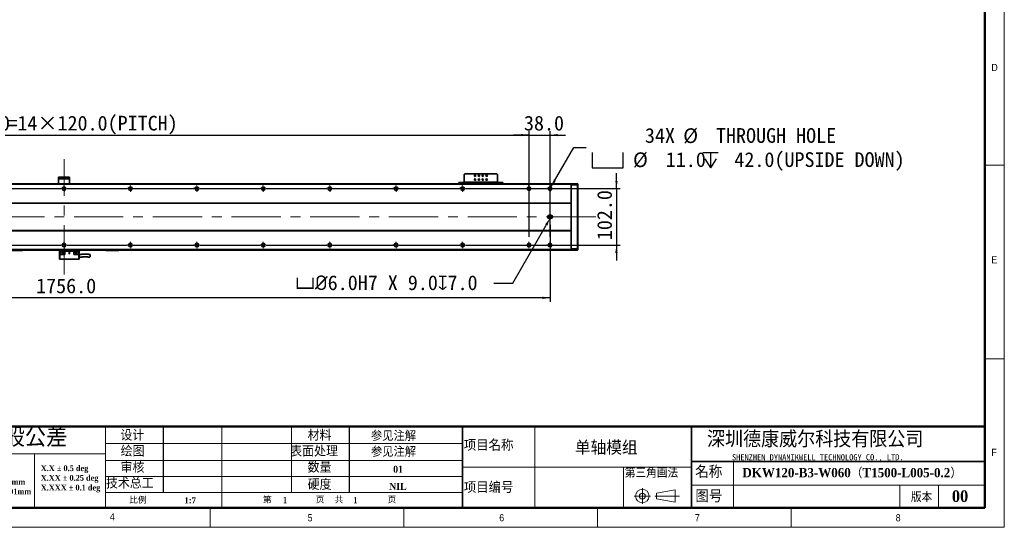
# Model space of a CAD drawing. Header units: millimetres. Extents: x 35 to 2905, y 35 to 2044.
# Tile 3 of 6: x 1126 to 2905, y 35 to 952. Entities that reach past the tile are written whole.
import ezdxf

# ---------------------------------------------------------------- set-up
doc = ezdxf.new("R2010")
doc.units = ezdxf.units.MM
doc.header["$LTSCALE"] = 7
doc.header["$PDSIZE"] = -1
doc.linetypes.add('CENTERX2', pattern=[20.32, 12.7, -2.54, 2.54, -2.54])
doc.layers.add('DIMNS', color=7, linetype='Continuous')
doc.layers.add('黑色实线', color=7, linetype='Continuous')
doc.styles.add('SLDTEXTSTYLE1', font='Gothic.ttf', dxfattribs={"width": 0.913})
doc.styles.add('SLDTEXTSTYLE2', font='timesbd.ttf', dxfattribs={"width": 0.933})
doc.styles.add('SLDTEXTSTYLE3', font='txt', dxfattribs={"bigfont": 'bigfont'})
doc.styles.add('SLDTEXTSTYLE4', font='txt', dxfattribs={"bigfont": 'bigfont'})
doc.styles.add('SLDTEXTSTYLE5', font='txt', dxfattribs={"bigfont": 'bigfont'})
doc.styles.add('SLDTEXTSTYLE6', font='txt')
doc.styles.add('SLDTEXTSTYLE7', font='timesbd.ttf', dxfattribs={"width": 0.933, "bigfont": 'bigfont'})
doc.styles.add('SLDTEXTSTYLE8', font='txt')
doc.dimstyles.new('SLDDIMSTYLE0', dxfattribs={"dimtxt": 26.6, "dimasz": 14, "dimexe": 0, "dimexo": 0.0625, "dimgap": 6.65, "dimtad": 2, "dimdec": 1, "dimrnd": 1e-09, "dimzin": 4, "dimdsep": 46, "dimtxsty": 'SLDTEXTSTYLE8', "dimsah": 1, "dimcen": 0.09, "dimadec": 0, "dimazin": 1, "dimtfac": 1, "dimtdec": 1, "dimtmove": 0, "dimatfit": 0, "dimfxl": 0, "dimfrac": 2, "dimtolj": 1, "dimtzin": 12, "dimarcsym": 0})
doc.dimstyles.new('SLDDIMSTYLE5', dxfattribs={"dimtxt": 26.6, "dimasz": 14, "dimexe": 0, "dimexo": 0.0625, "dimgap": 6.65, "dimtad": 2, "dimdec": 1, "dimrnd": 1e-09, "dimzin": 4, "dimdsep": 46, "dimtxsty": 'SLDTEXTSTYLE8', "dimsah": 1, "dimcen": 0.09, "dimadec": 0, "dimazin": 1, "dimtfac": 1, "dimtdec": 1, "dimtofl": 0, "dimtmove": 0, "dimatfit": 3, "dimfxl": 0, "dimfrac": 2, "dimtolj": 1, "dimtzin": 12, "dimarcsym": 0})
doc.dimstyles.new('SLDDIMSTYLE7', dxfattribs={"dimtxt": 26.6, "dimasz": 14, "dimexe": 0, "dimexo": 0.0625, "dimgap": 6.65, "dimtad": 0, "dimtih": 1, "dimtoh": 1, "dimdec": 1, "dimrnd": 1e-09, "dimzin": 4, "dimdsep": 46, "dimtxsty": 'SLDTEXTSTYLE8', "dimsah": 1, "dimcen": 0, "dimadec": 0, "dimazin": 1, "dimtfac": 1, "dimtdec": 1, "dimtofl": 0, "dimtmove": 0, "dimatfit": 3, "dimfxl": 0, "dimfrac": 2, "dimtolj": 1, "dimtzin": 12, "dimarcsym": 0})
doc.dimstyles.new('SLDDIMSTYLE8', dxfattribs={"dimtxt": 26.6, "dimasz": 14, "dimexe": 0, "dimexo": 0.0625, "dimgap": 6.65, "dimtad": 0, "dimtih": 1, "dimtoh": 1, "dimdec": 1, "dimrnd": 1e-09, "dimzin": 4, "dimdsep": 46, "dimtxsty": 'SLDTEXTSTYLE8', "dimsah": 1, "dimcen": 0, "dimadec": 0, "dimazin": 1, "dimtfac": 1, "dimtdec": 1, "dimtofl": 0, "dimtmove": 0, "dimatfit": 3, "dimfxl": 0, "dimfrac": 2, "dimtolj": 1, "dimtzin": 12, "dimarcsym": 0})

# ---------------------------------------------------------------- blocks, each defined once
blk = doc.blocks.new('SW_NOTE_0')
at = {"color": 0, "linetype": 'Continuous', "lineweight": 0, "char_height": 10.5, "attachment_point": 1, "style": 'SLDTEXTSTYLE2'}
for s, insert in [('X.X ± 0.5 deg', (0, 13.8)), ('X.XX ± 0.25 deg', (0, -3.7)), ('X.XXX ± 0.1 deg', (0, -21.2))]:
    blk.add_mtext(s, dxfattribs=dict(at, insert=insert))
blk = doc.blocks.new('SW_NOTE_2')
at = {"color": 0, "linetype": 'Continuous', "lineweight": 0, "char_height": 10.5, "attachment_point": 1, "style": 'SLDTEXTSTYLE2'}
for s, insert in [('X.XX ± 0.05mm', (0, 13.8)), ('X.XXX ± 0.01mm', (0, -3.7))]:
    blk.add_mtext(s, dxfattribs=dict(at, insert=insert))
blk = doc.blocks.new('_D_21')
at = {"layer": 'Defpoints', "color": 0}
for p in [(2084.3, 593.4), (2085.8, 596)]:
    blk.add_point(p, dxfattribs=at)
at = {"layer": '黑色实线', "color": 0, "lineweight": -2}
for p, q in [((2016.8, 476.5), (2077.3, 581.3)), ((1982.5, 476.5), (2016.8, 476.5))]:
    blk.add_line(p, q, dxfattribs=at)
at = {"layer": '黑色实线', "color": 0}
blk.add_solid([(2075.3, 582.4), (2079.3, 580.1), (2084.3, 593.4)], dxfattribs=at)
at = {"layer": '黑色实线', "color": 0, "insert": (1624.1, 490.3), "char_height": 26.6, "attachment_point": 1, "style": 'SLDTEXTSTYLE8'}
blk.add_mtext('\\A1;{\\fGDT|b0|i0|c134|p2;v\\fISOCPEUR|b0|i0|c134|p34;%%C}6.0H7 X 9.0{\\fGDT|b0|i0|c134|p2;x}7.0', dxfattribs=at)
blk = doc.blocks.new('_D_22')
at = {"layer": '黑色实线'}
for p, q in [((328.3, 587.1), (328.3, 442.7)), ((2084.3, 581.6), (2084.3, 442.7)), ((2084.3, 449.7), (328.3, 449.7))]:
    blk.add_line(p, q, dxfattribs=at)
for points in [[(328.3, 449.7), (342.3, 447.6), (342.3, 451.8)], [(2084.3, 449.7), (2070.3, 451.8), (2070.3, 447.6)]]:
    blk.add_solid(points, dxfattribs=at)
at = {"layer": '黑色实线', "insert": (1155.8, 484.6), "char_height": 26.6, "attachment_point": 1, "style": 'SLDTEXTSTYLE8'}
blk.add_mtext('1756.0', dxfattribs=at)
blk = doc.blocks.new('SW_SYMBOL_HOLE_SPOT')
at = {"layer": '黑色实线', "color": 0}
for p, q in [((0, 6125), (0, 525)), ((11200, 525), (11200, 6125)), ((0, 525), (11200, 525))]:
    blk.add_line(p, q, dxfattribs=at)
blk = doc.blocks.new('SW_SYMBOL_HOLE_DEPTH')
at = {"layer": '黑色实线', "color": 0}
for p, q in [((0, 6125), (5600, 6125)), ((700, 3885), (2800, 525)), ((2800, 6125), (2800, 525)), ((4900, 3885), (2800, 525))]:
    blk.add_line(p, q, dxfattribs=at)
blk = doc.blocks.new('_D_23')
at = {"layer": '黑色实线'}
for p, q in [((2085.9, 649.9), (2127.1, 721.2)), ((2127.1, 721.2), (2149.6, 721.2))]:
    blk.add_line(p, q, dxfattribs=at)
blk.add_solid([(2085.9, 649.9), (2094.8, 660.9), (2091.1, 663)], dxfattribs=at)
at = {"layer": '黑色实线', "xscale": 0.004985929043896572, "yscale": 0.004985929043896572, "zscale": 0.004985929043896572}
for name, p in [('SW_SYMBOL_HOLE_SPOT', (2160.7, 681.8)), ('SW_SYMBOL_HOLE_DEPTH', (2360.2, 681.8))]:
    blk.add_blockref(name, p, dxfattribs=at)
at = {"layer": '黑色实线', "char_height": 26.6, "attachment_point": 1, "style": 'SLDTEXTSTYLE8'}
for s, insert in [('34X ', (2255.7, 756.4)), ('%%c', (2324.9, 756.1)), (' THROUGH HOLE', (2366, 756.4)), ('%%c', (2234.2, 712.6)), (' 11.0 ', (2275.3, 712.8)), (' 42.0(UPSIDE DOWN)', (2399.2, 712.8))]:
    blk.add_mtext(s, dxfattribs=dict(at, insert=insert))
blk = doc.blocks.new('_D_24')
at = {"layer": '黑色实线'}
for p, q in [((2204.3, 647), (2204.3, 675)), ((1941, 647), (2211.3, 647)), ((2204.3, 647), (2204.3, 545)), ((1941, 545), (2211.3, 545)), ((2204.3, 545), (2204.3, 517))]:
    blk.add_line(p, q, dxfattribs=at)
for points in [[(2204.3, 647), (2206.4, 661), (2202.2, 661)], [(2204.3, 545), (2202.2, 531), (2206.4, 531)]]:
    blk.add_solid(points, dxfattribs=at)
at = {"layer": '黑色实线', "insert": (2169.4, 553.9), "char_height": 26.6, "attachment_point": 1, "rotation": 90, "style": 'SLDTEXTSTYLE8'}
blk.add_mtext('102.0', dxfattribs=at)
blk = doc.blocks.new('_D_25')
at = {"layer": '黑色实线'}
for p, q in [((366.3, 661.7), (366.3, 750.8)), ((2046.3, 661.7), (2046.3, 750.8)), ((366.3, 743.8), (2046.3, 743.8))]:
    blk.add_line(p, q, dxfattribs=at)
for points in [[(366.3, 743.8), (380.3, 741.7), (380.3, 745.9)], [(2046.3, 743.8), (2032.3, 745.9), (2032.3, 741.7)]]:
    blk.add_solid(points, dxfattribs=at)
at = {"layer": '黑色实线', "char_height": 26.6, "attachment_point": 1, "style": 'SLDTEXTSTYLE8'}
for s, insert in [('1680.0', (1000, 778.7)), ('=14×120.0(PITCH)', (1104, 778.7))]:
    blk.add_mtext(s, dxfattribs=dict(at, insert=insert))
blk = doc.blocks.new('_D_27')
at = {"layer": '黑色实线'}
for p, q in [((2046.3, 559.7), (2046.3, 750.8)), ((2084.3, 559.7), (2084.3, 750.8)), ((2046.3, 743.8), (2018.3, 743.8)), ((2046.3, 743.8), (2084.3, 743.8)), ((2084.3, 743.8), (2112.3, 743.8))]:
    blk.add_line(p, q, dxfattribs=at)
for points in [[(2046.3, 743.8), (2032.3, 745.9), (2032.3, 741.7)], [(2084.3, 743.8), (2098.3, 741.7), (2098.3, 745.9)]]:
    blk.add_solid(points, dxfattribs=at)
at = {"layer": '黑色实线', "insert": (2037.2, 778.7), "char_height": 26.6, "attachment_point": 1, "style": 'SLDTEXTSTYLE8'}
blk.add_mtext('38.0', dxfattribs=at)
blk = doc.blocks.new('SW_CENTERMARKSYMBOL_13')
at = {"layer": '黑色实线', "color": 0}
for p, q in [((-158, 107.08), (-158, 107.84)), ((0, 107.08), (0, 107.84)), ((-163.08, 102), (-163.84, 102)), ((-158, 102), (-160.54, 102)), ((-158, 102), (-158, 104.54)), ((-158, 102), (-158, 99.46)), ((-158, 102), (-155.46, 102)), ((-158, 96.92), (-158, 96.16)), ((0, 102), (-2.54, 102)), ((0, 102), (0, 104.54)), ((0, 102), (0, 99.46)), ((0, 102), (2.54, 102)), ((5.08, 102), (5.84, 102)), ((-125.08, 0), (-125.84, 0)), ((-120, 0), (-122.54, 0)), ((-120, 5.08), (-120, 5.84)), ((-120, 0), (-120, 2.54)), ((-120, 0), (-120, -2.54)), ((-120, 0), (-117.46, 0)), ((-114.92, 0), (-5.08, 0)), ((-5.08, 0), (-5.84, 0)), ((0, 0), (-2.54, 0)), ((0, 0), (-2.54, 0)), ((0, 5.08), (0, 5.84)), ((0, 0), (0, 2.54)), ((0, 0), (0, 2.54)), ((0, 0), (0, -2.54)), ((0, 0), (2.54, 0)), ((0, 0), (0, -2.54)), ((0, 0), (2.54, 0)), ((5.08, 0), (5.84, 0)), ((5.08, 0), (114.92, 0)), ((114.92, 0), (114.16, 0)), ((120, 0), (117.46, 0)), ((120, 0), (117.46, 0)), ((120, 0), (117.46, 0)), ((120, 5.08), (120, 5.84)), ((120, 0), (120, 2.54)), ((120, 0), (120, 2.54)), ((120, 0), (120, 2.54)), ((120, 0), (120, -2.54)), ((120, 0), (122.54, 0)), ((120, 0), (120, -2.54)), ((120, 0), (122.54, 0)), ((120, 0), (120, -2.54)), ((120, 0), (122.54, 0)), ((125.08, 0), (125.84, 0)), ((125.08, 0), (234.92, 0)), ((234.92, 0), (234.16, 0)), ((240, 0), (237.46, 0)), ((240, 0), (237.46, 0)), ((240, 0), (237.46, 0)), ((240, 0), (237.46, 0)), ((240, 5.08), (240, 5.84)), ((240, 0), (240, 2.54)), ((240, 0), (240, 2.54)), ((240, 0), (240, 2.54)), ((240, 0), (240, 2.54)), ((240, 0), (240, -2.54)), ((240, 0), (242.54, 0)), ((240, 0), (240, -2.54)), ((240, 0), (242.54, 0)), ((240, 0), (240, -2.54)), ((240, 0), (242.54, 0)), ((240, 0), (240, -2.54)), ((240, 0), (242.54, 0)), ((245.08, 0), (245.84, 0)), ((245.08, 0), (354.92, 0)), ((354.92, 0), (354.16, 0)), ((360, 0), (357.46, 0)), ((360, 0), (357.46, 0)), ((360, 0), (357.46, 0)), ((360, 0), (357.46, 0)), ((360, 0), (357.46, 0)), ((360, 5.08), (360, 5.84)), ((360, 0), (360, 2.54)), ((360, 0), (360, 2.54)), ((360, 0), (360, 2.54)), ((360, 0), (360, 2.54)), ((360, 0), (360, 2.54)), ((360, 0), (360, -2.54)), ((360, 0), (362.54, 0)), ((360, 0), (360, -2.54)), ((360, 0), (362.54, 0)), ((360, 0), (360, -2.54)), ((360, 0), (362.54, 0)), ((360, 0), (360, -2.54)), ((360, 0), (362.54, 0)), ((360, 0), (360, -2.54)), ((360, 0), (362.54, 0)), ((365.08, 0), (365.84, 0)), ((365.08, 0), (474.92, 0)), ((474.92, 0), (474.16, 0)), ((480, 0), (477.46, 0)), ((480, 0), (477.46, 0)), ((480, 0), (477.46, 0)), ((480, 0), (477.46, 0)), ((480, 0), (477.46, 0)), ((480, 0), (477.46, 0)), ((480, 5.08), (480, 5.84)), ((480, 0), (480, 2.54)), ((480, 0), (480, 2.54)), ((480, 0), (480, 2.54)), ((480, 0), (480, 2.54)), ((480, 0), (480, 2.54)), ((480, 0), (480, 2.54)), ((480, 0), (480, -2.54)), ((480, 0), (482.54, 0)), ((480, 0), (480, -2.54)), ((480, 0), (482.54, 0)), ((480, 0), (480, -2.54)), ((480, 0), (482.54, 0)), ((480, 0), (480, -2.54)), ((480, 0), (482.54, 0)), ((480, 0), (480, -2.54)), ((480, 0), (482.54, 0)), ((480, 0), (480, -2.54)), ((480, 0), (482.54, 0)), ((485.08, 0), (485.84, 0)), ((485.08, 0), (594.92, 0)), ((594.92, 0), (594.16, 0)), ((600, 0), (597.46, 0)), ((600, 0), (597.46, 0)), ((600, 0), (597.46, 0)), ((600, 0), (597.46, 0)), ((600, 0), (597.46, 0)), ((600, 0), (597.46, 0)), ((600, 0), (597.46, 0)), ((600, 5.08), (600, 5.84)), ((600, 0), (600, 2.54)), ((600, 0), (600, 2.54)), ((600, 0), (600, 2.54)), ((600, 0), (600, 2.54)), ((600, 0), (600, 2.54)), ((600, 0), (600, 2.54)), ((600, 0), (600, 2.54)), ((600, 0), (600, -2.54)), ((600, 0), (602.54, 0)), ((600, 0), (600, -2.54)), ((600, 0), (602.54, 0)), ((600, 0), (600, -2.54)), ((600, 0), (602.54, 0)), ((600, 0), (600, -2.54)), ((600, 0), (602.54, 0)), ((600, 0), (600, -2.54)), ((600, 0), (602.54, 0)), ((600, 0), (600, -2.54)), ((600, 0), (602.54, 0)), ((600, 0), (600, -2.54)), ((600, 0), (602.54, 0)), ((605.08, 0), (605.84, 0)), ((605.08, 0), (714.92, 0)), ((714.92, 0), (714.16, 0)), ((720, 0), (717.46, 0)), ((720, 0), (717.46, 0)), ((720, 0), (717.46, 0)), ((720, 0), (717.46, 0)), ((720, 0), (717.46, 0)), ((720, 0), (717.46, 0)), ((720, 0), (717.46, 0)), ((720, 0), (717.46, 0)), ((720, 5.08), (720, 5.84)), ((720, 0), (720, 2.54)), ((720, 0), (720, 2.54)), ((720, 0), (720, 2.54)), ((720, 0), (720, 2.54)), ((720, 0), (720, 2.54)), ((720, 0), (720, 2.54)), ((720, 0), (720, 2.54)), ((720, 0), (720, 2.54)), ((720, 0), (720, -2.54)), ((720, 0), (722.54, 0)), ((720, 0), (720, -2.54)), ((720, 0), (722.54, 0)), ((720, 0), (720, -2.54)), ((720, 0), (722.54, 0)), ((720, 0), (720, -2.54)), ((720, 0), (722.54, 0)), ((720, 0), (720, -2.54)), ((720, 0), (722.54, 0)), ((720, 0), (720, -2.54)), ((720, 0), (722.54, 0)), ((720, 0), (720, -2.54)), ((720, 0), (722.54, 0)), ((720, 0), (720, -2.54)), ((720, 0), (722.54, 0)), ((725.08, 0), (725.84, 0)), ((725.08, 0), (834.92, 0)), ((834.92, 0), (834.16, 0)), ((840, 0), (837.46, 0)), ((840, 0), (837.46, 0)), ((840, 0), (837.46, 0)), ((840, 0), (837.46, 0)), ((840, 0), (837.46, 0)), ((840, 0), (837.46, 0)), ((840, 0), (837.46, 0)), ((840, 5.08), (840, 5.84)), ((840, 0), (840, 2.54)), ((840, 0), (840, 2.54)), ((840, 0), (840, 2.54)), ((840, 0), (840, 2.54)), ((840, 0), (840, 2.54)), ((840, 0), (840, 2.54)), ((840, 0), (840, 2.54)), ((840, 0), (840, -2.54)), ((840, 0), (842.54, 0)), ((840, 0), (840, -2.54)), ((840, 0), (842.54, 0)), ((840, 0), (840, -2.54)), ((840, 0), (842.54, 0)), ((840, 0), (840, -2.54)), ((840, 0), (842.54, 0)), ((840, 0), (840, -2.54)), ((840, 0), (842.54, 0)), ((840, 0), (840, -2.54)), ((840, 0), (842.54, 0)), ((840, 0), (840, -2.54)), ((840, 0), (842.54, 0)), ((845.08, 0), (845.84, 0)), ((845.08, 0), (954.92, 0)), ((954.92, 0), (954.16, 0)), ((960, 0), (957.46, 0)), ((960, 0), (957.46, 0)), ((960, 0), (957.46, 0)), ((960, 0), (957.46, 0)), ((960, 0), (957.46, 0)), ((960, 0), (957.46, 0)), ((960, 5.08), (960, 5.84)), ((960, 0), (960, 2.54)), ((960, 0), (960, 2.54)), ((960, 0), (960, 2.54)), ((960, 0), (960, 2.54)), ((960, 0), (960, 2.54)), ((960, 0), (960, 2.54)), ((960, 0), (960, -2.54)), ((960, 0), (962.54, 0)), ((960, 0), (960, -2.54)), ((960, 0), (962.54, 0)), ((960, 0), (960, -2.54)), ((960, 0), (962.54, 0)), ((960, 0), (960, -2.54)), ((960, 0), (962.54, 0)), ((960, 0), (960, -2.54)), ((960, 0), (962.54, 0)), ((960, 0), (960, -2.54)), ((960, 0), (962.54, 0)), ((965.08, 0), (965.84, 0)), ((965.08, 0), (1074.92, 0)), ((1074.92, 0), (1074.16, 0)), ((1080, 0), (1077.46, 0)), ((1080, 0), (1077.46, 0)), ((1080, 0), (1077.46, 0)), ((1080, 0), (1077.46, 0)), ((1080, 0), (1077.46, 0)), ((1080, 5.08), (1080, 5.84)), ((1080, 0), (1080, 2.54)), ((1080, 0), (1080, 2.54)), ((1080, 0), (1080, 2.54)), ((1080, 0), (1080, 2.54)), ((1080, 0), (1080, 2.54)), ((1080, 0), (1080, -2.54)), ((1080, 0), (1082.54, 0)), ((1080, 0), (1080, -2.54)), ((1080, 0), (1082.54, 0)), ((1080, 0), (1080, -2.54)), ((1080, 0), (1082.54, 0)), ((1080, 0), (1080, -2.54)), ((1080, 0), (1082.54, 0)), ((1080, 0), (1080, -2.54)), ((1080, 0), (1082.54, 0)), ((1085.08, 0), (1085.84, 0)), ((1085.08, 0), (1194.92, 0)), ((1194.92, 0), (1194.16, 0)), ((1200, 0), (1197.46, 0)), ((1200, 0), (1197.46, 0)), ((1200, 0), (1197.46, 0)), ((1200, 0), (1197.46, 0)), ((1200, 5.08), (1200, 5.84)), ((1200, 0), (1200, 2.54)), ((1200, 0), (1200, 2.54)), ((1200, 0), (1200, 2.54)), ((1200, 0), (1200, 2.54)), ((1200, 0), (1200, -2.54)), ((1200, 0), (1202.54, 0)), ((1200, 0), (1200, -2.54)), ((1200, 0), (1202.54, 0)), ((1200, 0), (1200, -2.54)), ((1200, 0), (1202.54, 0)), ((1200, 0), (1200, -2.54)), ((1200, 0), (1202.54, 0)), ((1205.08, 0), (1205.84, 0)), ((1205.08, 0), (1314.92, 0)), ((1314.92, 0), (1314.16, 0)), ((1320, 0), (1317.46, 0)), ((1320, 0), (1317.46, 0)), ((1320, 0), (1317.46, 0)), ((1320, 5.08), (1320, 5.84)), ((1320, 0), (1320, 2.54)), ((1320, 0), (1320, 2.54)), ((1320, 0), (1320, 2.54)), ((1320, 0), (1320, -2.54)), ((1320, 0), (1322.54, 0)), ((1320, 0), (1320, -2.54)), ((1320, 0), (1322.54, 0)), ((1320, 0), (1320, -2.54)), ((1320, 0), (1322.54, 0)), ((1325.08, 0), (1325.84, 0)), ((1325.08, 0), (1434.92, 0)), ((1434.92, 0), (1434.16, 0)), ((1440, 0), (1437.46, 0)), ((1440, 0), (1437.46, 0)), ((1440, 5.08), (1440, 5.84)), ((1440, 0), (1440, 2.54)), ((1440, 0), (1440, 2.54)), ((1440, 0), (1440, -2.54)), ((1440, 0), (1442.54, 0)), ((1440, 0), (1440, -2.54)), ((1440, 0), (1442.54, 0)), ((1445.08, 0), (1445.84, 0)), ((1445.08, 0), (1554.92, 0)), ((1560, 0), (1557.46, 0)), ((1560, 5.08), (1560, 5.84)), ((1560, 0), (1560, 2.54)), ((1560, 0), (1560, -2.54)), ((1560, 0), (1562.54, 0)), ((1565.08, 0), (1565.84, 0)), ((-120, -5.08), (-120, -5.84)), ((0, -5.08), (0, -5.84)), ((120, -5.08), (120, -5.84)), ((240, -5.08), (240, -5.84)), ((360, -5.08), (360, -5.84)), ((480, -5.08), (480, -5.84)), ((600, -5.08), (600, -5.84)), ((720, -5.08), (720, -5.84)), ((840, -5.08), (840, -5.84)), ((960, -5.08), (960, -5.84)), ((1080, -5.08), (1080, -5.84)), ((1200, -5.08), (1200, -5.84)), ((1320, -5.08), (1320, -5.84)), ((1440, -5.08), (1440, -5.84)), ((1560, -5.08), (1560, -5.84))]:
    blk.add_line(p, q, dxfattribs=at)
blk = doc.blocks.new('SW_CENTERMARKSYMBOL_14')
at = {"layer": '黑色实线', "color": 0}
for p, q in [((-245.08, 0), (-245.84, 0)), ((-240, 0), (-242.54, 0)), ((-240, 5.08), (-240, 5.84)), ((-240, 0), (-240, 2.54)), ((-240, 0), (-240, -2.54)), ((-240, 0), (-237.46, 0)), ((-234.92, 0), (-125.08, 0)), ((-125.08, 0), (-125.84, 0)), ((-120, 0), (-122.54, 0)), ((-120, 0), (-122.54, 0)), ((-120, 5.08), (-120, 5.84)), ((-120, 0), (-120, 2.54)), ((-120, 0), (-120, 2.54)), ((-120, 0), (-120, -2.54)), ((-120, 0), (-117.46, 0)), ((-120, 0), (-120, -2.54)), ((-120, 0), (-117.46, 0)), ((-114.92, 0), (-114.16, 0)), ((-114.92, 0), (-5.08, 0)), ((-5.08, 0), (-5.84, 0)), ((0, 0), (-2.54, 0)), ((0, 0), (-2.54, 0)), ((0, 0), (-2.54, 0)), ((0, 5.08), (0, 5.84)), ((0, 0), (0, 2.54)), ((0, 0), (0, 2.54)), ((0, 0), (0, 2.54)), ((0, 0), (0, -2.54)), ((0, 0), (2.54, 0)), ((0, 0), (0, -2.54)), ((0, 0), (2.54, 0)), ((0, 0), (0, -2.54)), ((0, 0), (2.54, 0)), ((5.08, 0), (5.84, 0)), ((5.08, 0), (114.92, 0)), ((114.92, 0), (114.16, 0)), ((120, 0), (117.46, 0)), ((120, 0), (117.46, 0)), ((120, 0), (117.46, 0)), ((120, 0), (117.46, 0)), ((120, 5.08), (120, 5.84)), ((120, 0), (120, 2.54)), ((120, 0), (120, 2.54)), ((120, 0), (120, 2.54)), ((120, 0), (120, 2.54)), ((120, 0), (120, -2.54)), ((120, 0), (122.54, 0)), ((120, 0), (120, -2.54)), ((120, 0), (122.54, 0)), ((120, 0), (120, -2.54)), ((120, 0), (122.54, 0)), ((120, 0), (120, -2.54)), ((120, 0), (122.54, 0)), ((125.08, 0), (125.84, 0)), ((125.08, 0), (234.92, 0)), ((234.92, 0), (234.16, 0)), ((240, 0), (237.46, 0)), ((240, 0), (237.46, 0)), ((240, 0), (237.46, 0)), ((240, 0), (237.46, 0)), ((240, 0), (237.46, 0)), ((240, 5.08), (240, 5.84)), ((240, 0), (240, 2.54)), ((240, 0), (240, 2.54)), ((240, 0), (240, 2.54)), ((240, 0), (240, 2.54)), ((240, 0), (240, 2.54)), ((240, 0), (240, -2.54)), ((240, 0), (242.54, 0)), ((240, 0), (240, -2.54)), ((240, 0), (242.54, 0)), ((240, 0), (240, -2.54)), ((240, 0), (242.54, 0)), ((240, 0), (240, -2.54)), ((240, 0), (242.54, 0)), ((240, 0), (240, -2.54)), ((240, 0), (242.54, 0)), ((245.08, 0), (245.84, 0)), ((245.08, 0), (354.92, 0)), ((354.92, 0), (354.16, 0)), ((360, 0), (357.46, 0)), ((360, 0), (357.46, 0)), ((360, 0), (357.46, 0)), ((360, 0), (357.46, 0)), ((360, 0), (357.46, 0)), ((360, 0), (357.46, 0)), ((360, 5.08), (360, 5.84)), ((360, 0), (360, 2.54)), ((360, 0), (360, 2.54)), ((360, 0), (360, 2.54)), ((360, 0), (360, 2.54)), ((360, 0), (360, 2.54)), ((360, 0), (360, 2.54)), ((360, 0), (360, -2.54)), ((360, 0), (362.54, 0)), ((360, 0), (360, -2.54)), ((360, 0), (362.54, 0)), ((360, 0), (360, -2.54)), ((360, 0), (362.54, 0)), ((360, 0), (360, -2.54)), ((360, 0), (362.54, 0)), ((360, 0), (360, -2.54)), ((360, 0), (362.54, 0)), ((360, 0), (360, -2.54)), ((360, 0), (362.54, 0)), ((365.08, 0), (365.84, 0)), ((365.08, 0), (474.92, 0)), ((474.92, 0), (474.16, 0)), ((480, 0), (477.46, 0)), ((480, 0), (477.46, 0)), ((480, 0), (477.46, 0)), ((480, 0), (477.46, 0)), ((480, 0), (477.46, 0)), ((480, 0), (477.46, 0)), ((480, 0), (477.46, 0)), ((480, 5.08), (480, 5.84)), ((480, 0), (480, 2.54)), ((480, 0), (480, 2.54)), ((480, 0), (480, 2.54)), ((480, 0), (480, 2.54)), ((480, 0), (480, 2.54)), ((480, 0), (480, 2.54)), ((480, 0), (480, 2.54)), ((480, 0), (480, -2.54)), ((480, 0), (482.54, 0)), ((480, 0), (480, -2.54)), ((480, 0), (482.54, 0)), ((480, 0), (480, -2.54)), ((480, 0), (482.54, 0)), ((480, 0), (480, -2.54)), ((480, 0), (482.54, 0)), ((480, 0), (480, -2.54)), ((480, 0), (482.54, 0)), ((480, 0), (480, -2.54)), ((480, 0), (482.54, 0)), ((480, 0), (480, -2.54)), ((480, 0), (482.54, 0)), ((485.08, 0), (485.84, 0)), ((485.08, 0), (594.92, 0)), ((594.92, 0), (594.16, 0)), ((600, 0), (597.46, 0)), ((600, 0), (597.46, 0)), ((600, 0), (597.46, 0)), ((600, 0), (597.46, 0)), ((600, 0), (597.46, 0)), ((600, 0), (597.46, 0)), ((600, 0), (597.46, 0)), ((600, 0), (597.46, 0)), ((600, 5.08), (600, 5.84)), ((600, 0), (600, 2.54)), ((600, 0), (600, 2.54)), ((600, 0), (600, 2.54)), ((600, 0), (600, 2.54)), ((600, 0), (600, 2.54)), ((600, 0), (600, 2.54)), ((600, 0), (600, 2.54)), ((600, 0), (600, 2.54)), ((600, 0), (600, -2.54)), ((600, 0), (602.54, 0)), ((600, 0), (600, -2.54)), ((600, 0), (602.54, 0)), ((600, 0), (600, -2.54)), ((600, 0), (602.54, 0)), ((600, 0), (600, -2.54)), ((600, 0), (602.54, 0)), ((600, 0), (600, -2.54)), ((600, 0), (602.54, 0)), ((600, 0), (600, -2.54)), ((600, 0), (602.54, 0)), ((600, 0), (600, -2.54)), ((600, 0), (602.54, 0)), ((600, 0), (600, -2.54)), ((600, 0), (602.54, 0)), ((605.08, 0), (605.84, 0)), ((605.08, 0), (714.92, 0)), ((714.92, 0), (714.16, 0)), ((720, 0), (717.46, 0)), ((720, 0), (717.46, 0)), ((720, 0), (717.46, 0)), ((720, 0), (717.46, 0)), ((720, 0), (717.46, 0)), ((720, 0), (717.46, 0)), ((720, 0), (717.46, 0)), ((720, 5.08), (720, 5.84)), ((720, 0), (720, 2.54)), ((720, 0), (720, 2.54)), ((720, 0), (720, 2.54)), ((720, 0), (720, 2.54)), ((720, 0), (720, 2.54)), ((720, 0), (720, 2.54)), ((720, 0), (720, 2.54)), ((720, 0), (720, -2.54)), ((720, 0), (722.54, 0)), ((720, 0), (720, -2.54)), ((720, 0), (722.54, 0)), ((720, 0), (720, -2.54)), ((720, 0), (722.54, 0)), ((720, 0), (720, -2.54)), ((720, 0), (722.54, 0)), ((720, 0), (720, -2.54)), ((720, 0), (722.54, 0)), ((720, 0), (720, -2.54)), ((720, 0), (722.54, 0)), ((720, 0), (720, -2.54)), ((720, 0), (722.54, 0)), ((725.08, 0), (725.84, 0)), ((725.08, 0), (834.92, 0)), ((834.92, 0), (834.16, 0)), ((840, 0), (837.46, 0)), ((840, 0), (837.46, 0)), ((840, 0), (837.46, 0)), ((840, 0), (837.46, 0)), ((840, 0), (837.46, 0)), ((840, 0), (837.46, 0)), ((840, 5.08), (840, 5.84)), ((840, 0), (840, 2.54)), ((840, 0), (840, 2.54)), ((840, 0), (840, 2.54)), ((840, 0), (840, 2.54)), ((840, 0), (840, 2.54)), ((840, 0), (840, 2.54)), ((840, 0), (840, -2.54)), ((840, 0), (842.54, 0)), ((840, 0), (840, -2.54)), ((840, 0), (842.54, 0)), ((840, 0), (840, -2.54)), ((840, 0), (842.54, 0)), ((840, 0), (840, -2.54)), ((840, 0), (842.54, 0)), ((840, 0), (840, -2.54)), ((840, 0), (842.54, 0)), ((840, 0), (840, -2.54)), ((840, 0), (842.54, 0)), ((845.08, 0), (845.84, 0)), ((845.08, 0), (954.92, 0)), ((954.92, 0), (954.16, 0)), ((960, 0), (957.46, 0)), ((960, 0), (957.46, 0)), ((960, 0), (957.46, 0)), ((960, 0), (957.46, 0)), ((960, 0), (957.46, 0)), ((960, 5.08), (960, 5.84)), ((960, 0), (960, 2.54)), ((960, 0), (960, 2.54)), ((960, 0), (960, 2.54)), ((960, 0), (960, 2.54)), ((960, 0), (960, 2.54)), ((960, 0), (960, -2.54)), ((960, 0), (962.54, 0)), ((960, 0), (960, -2.54)), ((960, 0), (962.54, 0)), ((960, 0), (960, -2.54)), ((960, 0), (962.54, 0)), ((960, 0), (960, -2.54)), ((960, 0), (962.54, 0)), ((960, 0), (960, -2.54)), ((960, 0), (962.54, 0)), ((965.08, 0), (965.84, 0)), ((965.08, 0), (1074.92, 0)), ((1074.92, 0), (1074.16, 0)), ((1080, 0), (1077.46, 0)), ((1080, 0), (1077.46, 0)), ((1080, 0), (1077.46, 0)), ((1080, 0), (1077.46, 0)), ((1080, 5.08), (1080, 5.84)), ((1080, 0), (1080, 2.54)), ((1080, 0), (1080, 2.54)), ((1080, 0), (1080, 2.54)), ((1080, 0), (1080, 2.54)), ((1080, 0), (1080, -2.54)), ((1080, 0), (1082.54, 0)), ((1080, 0), (1080, -2.54)), ((1080, 0), (1082.54, 0)), ((1080, 0), (1080, -2.54)), ((1080, 0), (1082.54, 0)), ((1080, 0), (1080, -2.54)), ((1080, 0), (1082.54, 0)), ((1085.08, 0), (1085.84, 0)), ((1085.08, 0), (1194.92, 0)), ((1194.92, 0), (1194.16, 0)), ((1200, 0), (1197.46, 0)), ((1200, 0), (1197.46, 0)), ((1200, 0), (1197.46, 0)), ((1200, 5.08), (1200, 5.84)), ((1200, 0), (1200, 2.54)), ((1200, 0), (1200, 2.54)), ((1200, 0), (1200, 2.54)), ((1200, 0), (1200, -2.54)), ((1200, 0), (1202.54, 0)), ((1200, 0), (1200, -2.54)), ((1200, 0), (1202.54, 0)), ((1200, 0), (1200, -2.54)), ((1200, 0), (1202.54, 0)), ((1205.08, 0), (1205.84, 0)), ((1205.08, 0), (1314.92, 0)), ((1314.92, 0), (1314.16, 0)), ((1320, 0), (1317.46, 0)), ((1320, 0), (1317.46, 0)), ((1320, 5.08), (1320, 5.84)), ((1320, 0), (1320, 2.54)), ((1320, 0), (1320, 2.54)), ((1320, 0), (1320, -2.54)), ((1320, 0), (1322.54, 0)), ((1320, 0), (1320, -2.54)), ((1320, 0), (1322.54, 0)), ((1325.08, 0), (1325.84, 0)), ((1325.08, 0), (1434.92, 0)), ((1440, 0), (1437.46, 0)), ((1440, 5.08), (1440, 5.84)), ((1440, 0), (1440, 2.54)), ((1440, 0), (1440, -2.54)), ((1440, 0), (1442.54, 0)), ((1445.08, 0), (1445.84, 0)), ((-240, -5.08), (-240, -5.84)), ((-120, -5.08), (-120, -5.84)), ((0, -5.08), (0, -5.84)), ((120, -5.08), (120, -5.84)), ((240, -5.08), (240, -5.84)), ((360, -5.08), (360, -5.84)), ((480, -5.08), (480, -5.84)), ((600, -5.08), (600, -5.84)), ((720, -5.08), (720, -5.84)), ((840, -5.08), (840, -5.84)), ((960, -5.08), (960, -5.84)), ((1080, -5.08), (1080, -5.84)), ((1200, -5.08), (1200, -5.84)), ((1320, -5.08), (1320, -5.84)), ((1440, -5.08), (1440, -5.84))]:
    blk.add_line(p, q, dxfattribs=at)
blk = doc.blocks.new('SW_CENTERMARKSYMBOL_15')
at = {"layer": '黑色实线', "color": 0}
for p, q in [((-5.08, 0), (-5.84, 0)), ((0, 0), (-2.54, 0)), ((0, 5.08), (0, 5.84)), ((0, 0), (0, 2.54)), ((0, 0), (0, -2.54)), ((0, 0), (2.54, 0)), ((5.08, 0), (5.84, 0)), ((0, -5.08), (0, -5.84))]:
    blk.add_line(p, q, dxfattribs=at)
blk = doc.blocks.new('SW_CENTERMARKSYMBOL_16')
at = {"layer": '黑色实线', "color": 0}
for p, q in [((-5.08, 0), (-5.84, 0)), ((0, 0), (-2.54, 0)), ((0, 5.08), (0, 5.84)), ((0, 0), (0, 2.54)), ((0, 0), (0, -2.54)), ((0, 0), (2.54, 0)), ((5.08, 0), (5.84, 0)), ((0, -5.08), (0, -5.84))]:
    blk.add_line(p, q, dxfattribs=at)
blk = doc.blocks.new('SW_CENTERMARKSYMBOL_17')
at = {"layer": '黑色实线', "color": 0}
for p, q in [((-5.08, 0), (-5.54, 0)), ((0, 0), (-2.54, 0)), ((0, 5.08), (0, 5.54)), ((0, 0), (0, 2.54)), ((0, 0), (2.54, 0)), ((0, 0), (0, -2.54)), ((5.08, 0), (5.54, 0)), ((0, -5.08), (0, -5.54))]:
    blk.add_line(p, q, dxfattribs=at)
blk = doc.blocks.new('SW_DOWELSYMBOL_3')
at = {"linetype": 'Continuous', "lineweight": 18}
h = blk.add_hatch(color=0, dxfattribs=at)
edge = h.paths.add_edge_path(flags=0)
edge.add_arc((0, 0), 3, 180, 270)
edge.add_line((0, -3), (0, 0))
edge.add_line((0, 0), (-3, 0))
h = blk.add_hatch(color=0, dxfattribs=at)
edge = h.paths.add_edge_path(flags=0)
edge.add_arc((0, 0), 3, 0, 90)
edge.add_line((0, 3), (0, 0))
edge.add_line((0, 0), (3, 0))
at = {"layer": '黑色实线', "color": 0}
blk.add_circle((0, 0), 3, dxfattribs=at)
blk = doc.blocks.new('SW_DOWELSYMBOL_4')
at = {"linetype": 'Continuous', "lineweight": 18}
h = blk.add_hatch(color=0, dxfattribs=at)
edge = h.paths.add_edge_path(flags=0)
edge.add_arc((0, 0), 3, 180, 270)
edge.add_line((0, -3), (0, 0))
edge.add_line((0, 0), (-3, 0))
h = blk.add_hatch(color=0, dxfattribs=at)
edge = h.paths.add_edge_path(flags=0)
edge.add_arc((0, 0), 3, 0, 90)
edge.add_line((0, 3), (0, 0))
edge.add_line((0, 0), (3, 0))
at = {"layer": '黑色实线', "color": 0}
blk.add_circle((0, 0), 3, dxfattribs=at)

msp = doc.modelspace()

# ---------------------------------------------------------------- linework, layer by layer
at = {"color": 7, "linetype": 'Continuous', "lineweight": 18}
for p, q in [((2905, 35), (2905, 2044)), ((2870, 2009), (2870, 70)), ((2870, 689.5), (2905, 689.5)), ((2870, 339.5), (2905, 339.5)), ((1281, 217), (1281, 192.5)), ((1281, 168), (1281, 217)), ((1281, 192.5), (1281, 217)), ((1491.29, 217), (1491.29, 70)), ((1617, 217), (1617, 98.04)), ((2056.78, 217), (2056.78, 70)), ((1281, 168), (1281, 192.5)), ((1281, 186.61), (1926.29, 186.61)), ((1281, 168), (1025.29, 168)), ((1153.14, 168), (1153.14, 70)), ((1281, 168), (1281, 70)), ((1281, 155.78), (1926.29, 155.78)), ((1926.29, 143.5), (2339.76, 143.5)), ((2217.1, 143.5), (2217.1, 70)), ((2415.65, 154), (2415.65, 70)), ((1281, 126.91), (1926.29, 126.91)), ((2339.76, 110.88), (2870, 110.88)), ((2716, 110.88), (2716, 70)), ((2786, 110.88), (2786, 70)), ((1926.29, 98.04), (1281, 98.04)), ((2236.5, 91.48), (2265.91, 91.48)), ((2251.06, 106.04), (2251.06, 77.44)), ((2273.64, 91.48), (2318.36, 91.48)), ((2276.67, 96.73), (2310.66, 102.61)), ((2276.67, 86.23), (2276.67, 96.73)), ((2310.66, 102.61), (2310.66, 80.22)), ((2276.67, 86.23), (2310.66, 80.22)), ((70, 70), (2870, 70)), ((861, 70), (2870, 70)), ((1470, 35), (1470, 70)), ((1820, 70), (1820, 35)), ((2170, 35), (2170, 70)), ((2520, 70), (2520, 35)), ((35, 35), (2905, 35))]:
    msp.add_line(p, q, dxfattribs=at)
at = {"color": 7, "linetype": 'Continuous', "lineweight": 50}
for p, q in [((2870, 2009), (2870, 70)), ((1025.29, 217), (1281, 217)), ((2870, 217), (1281, 217)), ((70, 70), (2870, 70))]:
    msp.add_line(p, q, dxfattribs=at)
at = {"color": 7, "linetype": 'Continuous', "lineweight": 35}
for p, q in [((1196.29, 666), (1196.29, 668)), ((1196.29, 668), (1197.29, 668)), ((1197.29, 666), (1196.29, 666)), ((1196.29, 664.5), (1196.29, 666)), ((1216.29, 664.5), (1196.29, 664.5)), ((1196.29, 656), (1196.29, 664.5)), ((1197.29, 668), (1197.29, 666)), ((1215.29, 668), (1197.29, 668)), ((1215.29, 666), (1197.29, 666)), ((1215.29, 666), (1215.29, 668)), ((1215.29, 668), (1216.29, 668)), ((1216.29, 666), (1215.29, 666)), ((1216.29, 668), (1216.29, 666)), ((1216.29, 666), (1216.29, 664.5)), ((1216.29, 656), (1216.29, 664.5)), ((1930.29, 673.8), (1929.29, 672.8)), ((1929.29, 672.8), (1929.29, 659)), ((1989.29, 659), (1929.29, 659)), ((1929.29, 656), (1929.29, 659)), ((1988.29, 673.8), (1930.29, 673.8)), ((1989.29, 672.8), (1988.29, 673.8)), ((1989.29, 659), (1989.29, 672.8)), ((1989.29, 659), (1989.29, 656)), ((2122.29, 656), (290.29, 656)), ((2122.29, 655), (290.29, 655)), ((1919.29, 656), (1919.29, 658)), ((1919.29, 658), (1920.29, 658)), ((1920.29, 658), (1920.29, 656)), ((1920.29, 658), (1928.29, 658)), ((1928.29, 658), (1928.29, 656)), ((1929.29, 658), (1928.29, 658)), ((1990.29, 658), (1989.29, 658)), ((1990.29, 658), (1990.29, 656)), ((1990.29, 658), (1998.29, 658)), ((1998.29, 656), (1998.29, 658)), ((1998.29, 658), (1999.29, 658)), ((1999.29, 658), (1999.29, 656)), ((2122.29, 655.7), (2122.59, 656)), ((2122.29, 655), (2122.29, 656)), ((2122.29, 621), (2122.29, 655)), ((2122.29, 653.87), (2122.59, 654)), ((2122.59, 656), (2122.59, 654)), ((2122.59, 656), (2133.99, 656)), ((2122.59, 654), (2122.59, 538)), ((2133.99, 654), (2122.59, 654)), ((2133.99, 654), (2133.99, 656)), ((2134.29, 655.7), (2133.99, 656)), ((2133.99, 538), (2133.99, 654)), ((2134.29, 653.87), (2133.99, 654)), ((2134.29, 655.7), (2134.29, 653.87)), ((2134.29, 653.87), (2134.29, 538.12)), ((2122.29, 621), (290.29, 621)), ((2122.29, 620.5), (290.29, 620.5)), ((2122.29, 621), (2122.29, 620.5)), ((2122.29, 571.5), (2122.29, 620.5)), ((2085.79, 599), (2082.79, 599)), ((2082.79, 593), (2085.79, 593)), ((2122.29, 571.5), (290.29, 571.5)), ((2122.29, 571), (290.29, 571)), ((2122.29, 571), (2122.29, 571.5)), ((2122.29, 537), (2122.29, 571)), ((2122.29, 537), (290.29, 537)), ((2122.29, 536), (290.29, 536)), ((1108.29, 535.8), (1130.29, 535.8)), ((1130.17, 535.5), (1108.42, 535.5)), ((1130.17, 535.5), (1130.29, 535.8)), ((1130.99, 535.5), (1130.17, 535.5)), ((1130.29, 535.8), (1130.29, 536)), ((1130.29, 535.8), (1131.29, 535.8)), ((1130.99, 535.5), (1131.29, 535.8)), ((1131.29, 536), (1131.29, 535.8)), ((1197.79, 534.1), (1197.79, 519.7)), ((1198.99, 534.1), (1197.79, 534.1)), ((1198.79, 534.1), (1198.79, 536)), ((1198.99, 534.1), (1198.99, 528.1)), ((1207.79, 534.1), (1198.99, 534.1)), ((1207.79, 534.1), (1215.54, 534.1)), ((1207.79, 534.1), (1207.79, 528.1)), ((1216.04, 534.1), (1215.54, 534.1)), ((1215.54, 534.1), (1215.54, 529.35)), ((1216.04, 534.1), (1223.79, 534.1)), ((1216.04, 529.35), (1216.04, 534.1)), ((1223.79, 528.1), (1223.79, 534.1)), ((1232.59, 534.1), (1223.79, 534.1)), ((1232.59, 528.1), (1232.59, 534.1)), ((1233.79, 534.1), (1232.59, 534.1)), ((1232.79, 534.1), (1232.79, 536)), ((1233.79, 519.7), (1233.79, 534.1)), ((1281.29, 535.8), (1281.29, 536)), ((1281.29, 535.8), (1281.59, 535.5)), ((1281.29, 535.8), (1282.29, 535.8)), ((1282.42, 535.5), (1281.59, 535.5)), ((1282.29, 536), (1282.29, 535.8)), ((1282.42, 535.5), (1282.29, 535.8)), ((1282.29, 535.8), (1304.29, 535.8)), ((1304.17, 535.5), (1282.42, 535.5)), ((1304.17, 535.5), (1304.29, 535.8)), ((1304.99, 535.5), (1304.17, 535.5)), ((1304.29, 535.8), (1304.29, 536)), ((1304.29, 535.8), (1305.29, 535.8)), ((1304.99, 535.5), (1305.29, 535.8)), ((1305.29, 536), (1305.29, 535.8)), ((2122.29, 538.12), (2122.59, 538)), ((2122.29, 537), (2122.29, 536)), ((2122.29, 536.3), (2122.59, 536)), ((2122.59, 538), (2122.59, 536)), ((2122.59, 538), (2133.99, 538)), ((2133.99, 536), (2122.59, 536)), ((2134.29, 538.12), (2133.99, 538)), ((2133.99, 536), (2133.99, 538)), ((2134.29, 536.3), (2133.99, 536)), ((2134.29, 538.12), (2134.29, 536.3)), ((1198.79, 519.7), (1197.79, 519.7)), ((1198.99, 528.1), (1198.79, 528.1)), ((1198.79, 519.7), (1198.79, 528.1)), ((1232.79, 519.7), (1198.79, 519.7)), ((1198.99, 528.1), (1207.79, 528.1)), ((1223.79, 528.1), (1232.59, 528.1)), ((1227.17, 532.55), (1227.34, 532.65)), ((1227.17, 532.55), (1227.34, 532.65)), ((1227.17, 532.55), (1227.34, 532.65)), ((1228.8, 532.15), (1228.93, 531.74)), ((1232.79, 528.1), (1232.59, 528.1)), ((1232.79, 528.1), (1232.79, 519.7)), ((1233.79, 519.7), (1232.79, 519.7)), ((1926.29, 217), (1926.29, 70)), ((2339.76, 217), (2339.76, 70)), ((2339.76, 154), (2870, 154))]:
    msp.add_line(p, q, dxfattribs=at)
for centre, radius in [((1948.79, 670.5), 1.25), ((1948.79, 663.5), 1.25), ((1955.79, 670.5), 1.25), ((1955.79, 663.5), 1.25), ((1962.79, 670.5), 1.25), ((1962.79, 663.5), 1.25), ((1969.79, 670.5), 1.25), ((1969.79, 663.5), 1.25), ((1206.29, 647), 3.3), ((1326.29, 647), 3.3), ((1446.29, 647), 3.3), ((1566.29, 647), 3.3), ((1686.29, 647), 3.3), ((1806.29, 647), 3.3), ((1926.29, 647), 3.3), ((2046.29, 647), 3.3), ((2084.29, 647), 3.3), ((1206.29, 545), 3.3), ((1326.29, 545), 3.3), ((1446.29, 545), 3.3), ((1566.29, 545), 3.3), ((1686.29, 545), 3.3), ((1806.29, 545), 3.3), ((1926.29, 545), 3.3), ((2046.29, 545), 3.3), ((2084.29, 545), 3.3), ((1203.79, 531.6), 1.6), ((1227.79, 531.6), 1.6)]:
    msp.add_circle(centre, radius, dxfattribs=at)
at = {"color": 7, "linetype": 'Continuous', "lineweight": 18}
for radius in [12.25, 5.25]:
    msp.add_circle((2251.06, 91.48), radius, dxfattribs=at)
at = {"color": 7, "linetype": 'Continuous', "lineweight": 35}
for centre, radius, start, end in [((2082.79, 596), 3, 90, 270), ((2085.79, 596), 3, 270, 90), ((1215.79, 529.35), 0.25, 180, 0)]:
    msp.add_arc(centre, radius, start, end, dxfattribs=at)
for points, knots in [([(1204.93, 531.74), (1204.95, 531.62), (1204.99, 531.36), (1204.88, 530.97), (1204.66, 530.62), (1204.33, 530.35), (1203.91, 530.2), (1203.45, 530.2), (1203.02, 530.33), (1202.78, 530.51), (1202.68, 530.6)], [0, 0, 0, 0, 0.1147408, 0.2306037, 0.3509341, 0.4758345, 0.605471, 0.7394025, 0.8775395, 1, 1, 1, 1]), ([(1203.77, 532.9), (1203.92, 532.87), (1204.2, 532.81), (1204.55, 532.56), (1204.73, 532.31), (1204.79, 532.17), (1204.8, 532.15)], [0, 0, 0, 0, 0.3223652, 0.643224, 0.9518362, 1, 1, 1, 1]), ([(1227.79, 532.75), (1227.68, 532.74), (1227.45, 532.72), (1227.13, 532.56), (1226.87, 532.32), (1226.7, 532.01), (1226.63, 531.66), (1226.66, 531.31), (1226.8, 530.99), (1227.02, 530.72), (1227.32, 530.53), (1227.66, 530.44), (1228.01, 530.45), (1228.34, 530.57), (1228.62, 530.78), (1228.83, 531.06), (1228.95, 531.39), (1228.94, 531.63), (1228.93, 531.74)], [0, 0, 0, 0, 0.0624924, 0.1250067, 0.1874949, 0.2499927, 0.3124955, 0.3749962, 0.4374971, 0.499993, 0.5624943, 0.6249907, 0.687497, 0.7499914, 0.8124976, 0.8749953, 0.9374989, 1, 1, 1, 1]), ([(1228.93, 531.74), (1228.95, 531.62), (1228.99, 531.36), (1228.88, 530.97), (1228.66, 530.62), (1228.33, 530.35), (1227.91, 530.2), (1227.45, 530.2), (1227.02, 530.33), (1226.78, 530.51), (1226.68, 530.6)], [0, 0, 0, 0, 0.1147353, 0.2305867, 0.3509142, 0.4758117, 0.6054451, 0.7394087, 0.8775424, 1, 1, 1, 1]), ([(1227.77, 532.9), (1227.92, 532.87), (1228.2, 532.81), (1228.55, 532.56), (1228.73, 532.31), (1228.79, 532.17), (1228.8, 532.15)], [0, 0, 0, 0, 0.3222828, 0.6432194, 0.9518356, 1, 1, 1, 1]), ([(1253.11, 527.89), (1252.14, 528.04), (1250.32, 528.33), (1247.86, 528.72), (1245.8, 528.89), (1243.94, 528.92), (1241.91, 528.84), (1240.08, 528.64), (1238.57, 528.42), (1237.56, 528.27), (1236.52, 528.12), (1235.45, 528), (1234.54, 527.92), (1233.99, 527.95), (1233.79, 527.97)], [0, 0, 0, 0, 0.1557757, 0.2907835, 0.3967704, 0.4749939, 0.5735892, 0.7047505, 0.7546922, 0.8070902, 0.86121, 0.9159555, 0.9704068, 1, 1, 1, 1]), ([(1233.79, 522.98), (1234.03, 522.97), (1234.75, 522.95), (1235.89, 523.03), (1237.57, 523.23), (1239.27, 523.5), (1240.95, 523.73), (1242.4, 523.87), (1244.08, 523.96), (1245.99, 523.89), (1248.03, 523.67), (1250.14, 523.31), (1251.69, 523.07), (1252.53, 522.95)], [0, 0, 0, 0, 0.0368637, 0.1125401, 0.1785189, 0.302806, 0.3842716, 0.4445258, 0.5302896, 0.6473419, 0.7447482, 0.8603541, 1, 1, 1, 1]), ([(1252.54, 522.99), (1252.57, 522.98), (1252.67, 522.94), (1252.87, 523.2), (1253.08, 523.7), (1253.27, 524.4), (1253.41, 525.2), (1253.49, 526.04), (1253.49, 526.82), (1253.42, 527.44), (1253.28, 527.83), (1253.16, 527.86), (1253.11, 527.87)], [0, 0, 0, 0, 0.05740785, 0.16302526, 0.26646725, 0.36997836, 0.4747879, 0.58158548, 0.69023152, 0.7997758, 0.90881633, 1, 1, 1, 1])]:
    msp.add_open_spline(points, degree=3, knots=knots, dxfattribs=at)
at = {"layer": 'DIMNS', "color": 7}
for p, q in [((1386.18, 98.04), (1386.18, 217)), ((1721.53, 217), (1721.53, 98.04))]:
    msp.add_line(p, q, dxfattribs=at)
at = {"layer": '黑色实线', "linetype": 'CENTERX2', "lineweight": 18}
for p, q in [((1206.29, 491.85), (1206.29, 700.15)), ((2166.74, 596), (245.84, 596))]:
    msp.add_line(p, q, dxfattribs=at)

# ---------------------------------------------------------------- block references
at = {"color": 7, "linetype": 'Continuous', "lineweight": 0}
for name, p in [('SW_NOTE_0', (1164.24, 133.27)), ('SW_NOTE_2', (1033.26, 108.65))]:
    msp.add_blockref(name, p, dxfattribs=at)
at = {"layer": '黑色实线'}
for name, p in [('SW_CENTERMARKSYMBOL_13', (486.29, 545)), ('SW_CENTERMARKSYMBOL_14', (606.29, 647)), ('SW_CENTERMARKSYMBOL_15', (2084.29, 647)), ('SW_CENTERMARKSYMBOL_17', (2084.29, 596)), ('SW_DOWELSYMBOL_3', (2082.79, 596)), ('SW_DOWELSYMBOL_4', (2085.79, 596)), ('SW_CENTERMARKSYMBOL_16', (2084.29, 545))]:
    msp.add_blockref(name, p, dxfattribs=at)

# ---------------------------------------------------------------- texts
at = {"color": 7, "linetype": 'Continuous', "lineweight": 0}
for s, insert, char_height, attachment_point, style in [('D', (2881.67, 872.52), 12.96, 1, 'SLDTEXTSTYLE1'), ('E', (2881.67, 524.92), 12.96, 1, 'SLDTEXTSTYLE1'), ('一般公差', (1058.35, 215.56), 35, 1, 'SLDTEXTSTYLE4'), ('设计', (1308.15, 211.2), 19.6, 1, 'SLDTEXTSTYLE4'), ('材料', (1646.32, 211.2), 19.6, 1, 'SLDTEXTSTYLE4'), ('深圳德康威尔科技有限公司', (2367.78, 209.07), 29.6333, 1, 'SLDTEXTSTYLE5'), ('参见注解', (1760.75, 209.7), 18.521, 1, 'SLDTEXTSTYLE3'), ('项目名称', (1928.53, 193.57), 20.373, 1, 'SLDTEXTSTYLE4'), ('绘图', (1308.57, 182.46), 19.6, 1, 'SLDTEXTSTYLE4'), ('表面处理', (1614.87, 182.46), 19.6, 1, 'SLDTEXTSTYLE4'), ('参见注解', (1760.75, 180.95), 18.521, 1, 'SLDTEXTSTYLE3'), ('单轴模组', (2129.33, 190.67), 22.225, 1, 'SLDTEXTSTYLE7'), ('SHENZHEN DYNAMIKWELL TECHNOLOGY CO., LTD.', (2413.02, 167.18), 11.1125, 1, 'SLDTEXTSTYLE6'), ('F', (2881.67, 176.95), 12.96, 1, 'SLDTEXTSTYLE1'), ('审核', (1308.34, 153.23), 19.6, 1, 'SLDTEXTSTYLE4'), ('数量', (1646.38, 153.23), 19.6, 1, 'SLDTEXTSTYLE4'), ('01', (1800.9, 146.22), 12.6, 1, 'SLDTEXTSTYLE2'), ('名称', (2346.56, 146.34), 22.225, 1, 'SLDTEXTSTYLE4'), ('DKW120-B3-W060（T1500-L005-0.2）', (2431.84, 142.09), 16.6687, 1, 'SLDTEXTSTYLE7'), ('技术总工', (1282.02, 124.6), 19.6, 1, 'SLDTEXTSTYLE4'), ('硬度', (1646.39, 122.25), 19.6, 1, 'SLDTEXTSTYLE4'), ('NIL', (1793.67, 115.25), 12.6, 1, 'SLDTEXTSTYLE2'), ('项目编号', (1928.53, 117.29), 20.373, 1, 'SLDTEXTSTYLE4'), ('比例', (1324.1, 89.33), 11.2, 1, 'SLDTEXTSTYLE4'), ('1:7', (1423.69, 89.32), 11.2, 1, 'SLDTEXTSTYLE2'), ('第        页', (1565.66, 89.74), 11.2, 1, 'SLDTEXTSTYLE4'), ('1', (1601.53, 89.74), 11.2, 1, 'SLDTEXTSTYLE2'), ('共        页', (1695.31, 89.74), 11.2, 1, 'SLDTEXTSTYLE4'), ('1', (1728.74, 89.74), 11.2, 1, 'SLDTEXTSTYLE2'), ('图号', (2346.86, 102.52), 22.225, 1, 'SLDTEXTSTYLE4'), ('版本', (2736.3, 98.31), 17.5, 1, 'SLDTEXTSTYLE4'), ('00', (2825.06, 101.8), 21, 2, 'SLDTEXTSTYLE2'), ('4', (1289.17, 60.52), 12.96, 1, 'SLDTEXTSTYLE1'), ('5', (1646.39, 58.78), 12.96, 1, 'SLDTEXTSTYLE1'), ('6', (1992.6, 58.78), 12.96, 1, 'SLDTEXTSTYLE1'), ('7', (2346.02, 58.78), 12.96, 1, 'SLDTEXTSTYLE1'), ('8', (2708.84, 58.78), 12.96, 1, 'SLDTEXTSTYLE1')]:
    msp.add_mtext(s, dxfattribs=dict(at, insert=insert, char_height=char_height, attachment_point=attachment_point, style=style))
at = {"layer": 'DIMNS', "color": 7, "insert": (2219.42, 142.13), "char_height": 17.5, "attachment_point": 1, "style": 'SLDTEXTSTYLE4'}
msp.add_mtext('第三角画法', dxfattribs=at)

# ---------------------------------------------------------------- dimensions: what is measured, and where the dimension line sits
at = {"layer": '黑色实线'}
dim = msp.add_linear_dim(base=(2046.29, 743.8), p1=(366.29, 652.84), p2=(2046.29, 652.84), text='<>=14×120.0(PITCH)', dimstyle='SLDDIMSTYLE5', dxfattribs=at)
dim.commit()
dim.dimension.update_dxf_attribs({"geometry": '_D_25', "text_midpoint": (1196.69, 743.8), "dimtype": 160})
for base, p1, p2, dimstyle, picture, middle in [((2084.29, 743.8), (2046.29, 550.84), (2084.29, 550.84), 'SLDDIMSTYLE0', '_D_27', (2069.98, 743.8)), ((328.29, 449.69), (2084.29, 590.46), (328.29, 596), 'SLDDIMSTYLE5', '_D_22', (1207.81, 449.69))]:
    dim = msp.add_linear_dim(base=base, p1=p1, p2=p2, dimstyle=dimstyle, dxfattribs=at)
    dim.commit()
    dim.dimension.update_dxf_attribs({"geometry": picture, "text_midpoint": middle, "dimtype": 160})
dim = msp.add_diameter_dim_2p(p1=(2082.64, 644.14), p2=(2085.94, 649.85), text='34X %%c THROUGH HOLE\\P{\\fGDT;v}%%c <> {\\fGDT;x} 42.0(UPSIDE DOWN)\\P', dimstyle='SLDDIMSTYLE7', dxfattribs=at)
dim.commit()
dim.dimension.update_dxf_attribs({"geometry": '_D_23', "text_midpoint": (2447.2, 721.2), "dimtype": 163})
dim = msp.add_linear_dim(base=(2204.29, 545), p1=(1932.13, 647), p2=(1932.13, 545), angle=90, dimstyle='SLDDIMSTYLE0', dxfattribs=at)
dim.commit()
dim.dimension.update_dxf_attribs({"geometry": '_D_24', "text_midpoint": (2204.29, 596.31), "dimtype": 160})
dim = msp.add_radius_dim(center=(2085.79, 596), mpoint=(2084.29, 593.4), text='{\\fGDT|b0|i0|c134|p2;v\\fISOCPEUR|b0|i0|c134|p34;%%C}6.0H7 X 9.0{\\fGDT|b0|i0|c134|p2;x}7.0', dimstyle='SLDDIMSTYLE8', override={"dimpost": '<>'}, dxfattribs=at)
dim.commit()
dim.dimension.update_dxf_attribs({"geometry": '_D_21', "text_midpoint": (1799.97, 476.46), "dimtype": 164})

doc.saveas('drawing.dxf')
